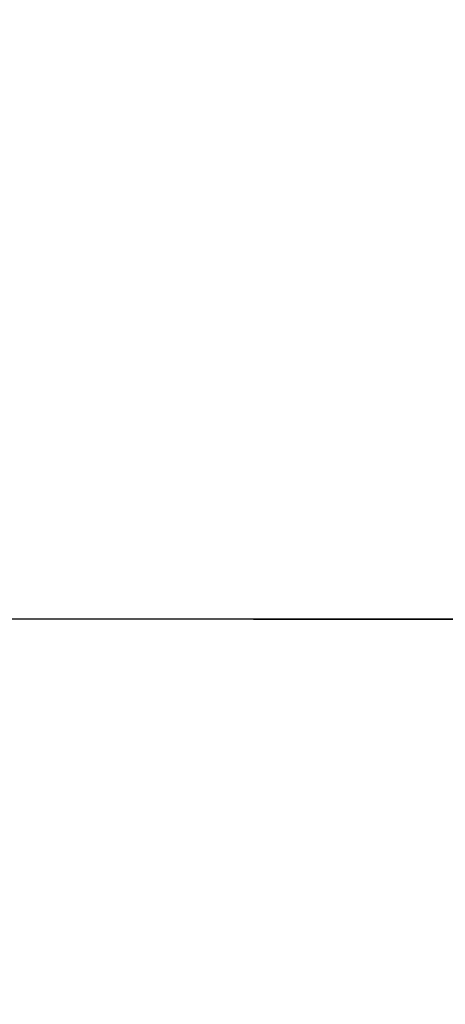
# Model space of a CAD drawing. Header units: centimetres. Extents: x -1631 to 1829, y -257 to 3158.
# Tile 25 of 129: x -518 to -477, y 1436 to 1530. Entities that reach past the tile are written whole.
import ezdxf

# ---------------------------------------------------------------- set-up
doc = ezdxf.new("R2010")
doc.units = ezdxf.units.CM
doc.linetypes.add('Dash', pattern=[60, 30, -30])
doc.layers.add('A-DETL', color=90, linetype='Continuous', lineweight=9)

msp = doc.modelspace()

# ---------------------------------------------------------------- linework, layer by layer
at = {"layer": 'A-DETL', "linetype": 'Dash', "lineweight": 25}
for points, knots in [([(-552.773, 2638.575), (-478.908, 2638.575), (-476.079, 2638.575), (-439.123, 2638.575), (-439.123, 2601.619), (-439.123, 2598.79), (-439.123, 2573.539), (-439.123, 1655.824), (-439.123, 1618.868), (-439.123, 1616.04), (-439.123, 1512.359), (-439.123, 1509.531), (-439.123, 1472.575), (-476.079, 1472.575), (-478.908, 1472.575), (-555.623, 1472.575)], [0, 0, 0, 0, 1.242892, 2.082132, 2.921372, 3.63261, 13.975949, 24.692511, 35.163852, 36.732804, 37.928533, 39.497485, 40.336725, 41.175965, 42.450024, 42.450024, 42.450024, 42.450024]), ([(-555.623, 1472.575), (-478.908, 1472.575), (-476.079, 1472.575), (-439.123, 1472.575), (-439.123, 1435.619), (-439.123, 1432.79), (-439.123, 1329.11), (-439.123, 1326.281), (-439.123, 1289.326), (-402.167, 1289.326), (-399.339, 1289.326), (54.377, 1289.326), (347.204, 1289.326), (391.666, 1289.326), (418.55, 1316.21), (413.877, 1393.928), (413.877, 1663.126)], [0, 0, 0, 0, 1.274059, 2.1133, 2.95254, 4.521491, 5.717221, 7.286172, 8.125412, 8.964652, 14.361634, 22.556861, 31.207392, 35.311818, 37.065318, 41.276562, 41.276562, 41.276562, 41.276562]), ([(-561.623, 233.023), (-511.606, 233.023), (-497.781, 233.023), (-439.123, 233.023), (-439.123, 251.363), (-439.123, 296.623), (-439.123, 1289.326), (-439.123, 1326.281), (-439.123, 1329.11), (-439.123, 1432.79), (-439.123, 1435.619), (-439.123, 1472.575), (-476.079, 1472.575), (-478.908, 1472.575), (-555.623, 1472.575)], [0, 0, 0, 0, 1.339676, 2.332925, 3.669947, 15.221807, 26.977257, 38.268666, 39.837617, 41.033347, 42.602298, 43.441538, 44.280778, 45.554838, 45.554838, 45.554838, 45.554838]), ([(-555.623, 1472.575), (-478.908, 1472.575), (-450.623, 1472.575), (-439.123, 1472.575), (-439.123, 1461.075), (-439.123, 1432.79), (-439.123, 1329.11), (-439.123, 1326.281), (-439.123, 1289.326), (-402.167, 1289.326), (-399.339, 1289.326), (54.377, 1289.326), (347.204, 1289.326), (391.666, 1289.326), (413.877, 1267.114), (413.877, 1211.148), (413.877, 1019.9)], [0, 0, 0, 0, 1.274059, 1.834911, 2.395763, 3.964714, 5.438832, 7.007784, 7.847024, 8.686264, 14.083246, 22.278473, 30.929004, 34.961158, 36.402966, 39.45005, 39.45005, 39.45005, 39.45005])]:
    msp.add_open_spline(points, degree=3, knots=knots, dxfattribs=at)

doc.saveas('drawing.dxf')
